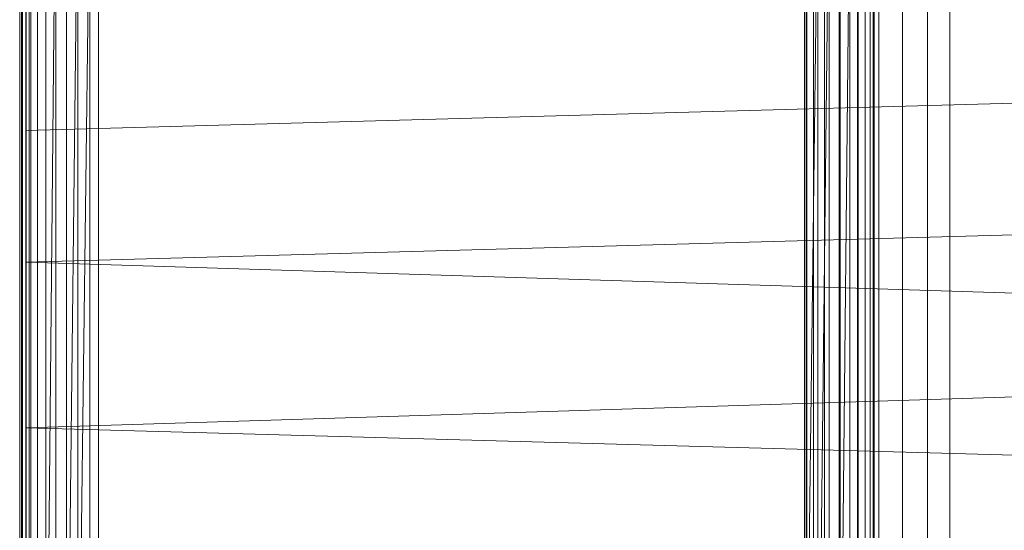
# Model space of a CAD drawing. Header units: metres. Extents: x 391.1 to 430.4, y 12.7 to 28.9.
# Tile 108 of 153: x 407.3769 to 407.5671, y 26.4169 to 26.5154. Entities that reach past the tile are written whole.
import ezdxf

# ---------------------------------------------------------------- set-up
doc = ezdxf.new("R2010")
doc.units = ezdxf.units.M
doc.layers.add('A-DETL-____-MBND', color=7, linetype='Continuous', lineweight=18)

# ---------------------------------------------------------------- blocks, each defined once
blk = doc.blocks.new('Family - Inodor PB-155487-01_FON_P0')
at = {"layer": 'A-DETL-____-MBND', "color": 253, "true_color": 0xaaaaaa}
for p, q in [((0.00056, 0.01465), (0.00056, 0.38826)), ((0.00056, 0.01465), (0.00056, 0.38826)), ((0.16489, 0.38826), (0.16489, 0.01465)), ((0.16489, 0.38826), (0.16489, 0.01465)), ((0, 0.36417), (0, 0.03582)), ((0, 0.03582), (0, 0.36417)), ((0.00056, 0.36417), (0.00056, 0.03582)), ((0.00056, 0.03582), (0.00056, 0.36417)), ((0.16188, 0.3615), (0.16187, 0.04318)), ((0.16598, 0.36171), (0.16598, 0.04297)), ((0.17052, 0.36194), (0.17052, 0.04274)), ((0.17536, 0.36218), (0.17536, 0.04249)), ((0.17966, 0.04228), (0.17966, 0.3624)), ((0.15161, 0.36098), (0.15161, 0.0437)), ((0.15205, 0.361), (0.15205, 0.04368)), ((0.15334, 0.36106), (0.15334, 0.04361)), ((0.15546, 0.36117), (0.15546, 0.04351)), ((0.15833, 0.36132), (0.15833, 0.04336)), ((0.01521, 0.35403), (0.01521, 0.05064)), ((0.01521, 0.35403), (0.01521, 0.05064)), ((0.00036, 0.10805), (0.00036, 0.29485)), ((0.00036, 0.10805), (0.00036, 0.29485)), ((0.00056, 0.10805), (0.00056, 0.29485)), ((0.00056, 0.29485), (0.00056, 0.10805)), ((0.00056, 0.10805), (0.00056, 0.29485)), ((0.00116, 0.10805), (0.00116, 0.29485)), ((0.00116, 0.29485), (0.00116, 0.10805)), ((0.00116, 0.10805), (0.00116, 0.29485)), ((0.00213, 0.10805), (0.00213, 0.29485)), ((0.00213, 0.29485), (0.00213, 0.10805)), ((0.00213, 0.10805), (0.00213, 0.29485)), ((0.00345, 0.10805), (0.00345, 0.29485)), ((0.00345, 0.29485), (0.00345, 0.10805)), ((0.00345, 0.10805), (0.00345, 0.29485)), ((0.00508, 0.10805), (0.00508, 0.29485)), ((0.00508, 0.29485), (0.00508, 0.10805)), ((0.00696, 0.29485), (0.00508, 0.10805)), ((0.00508, 0.10805), (0.00508, 0.29485)), ((0.00508, 0.10805), (0.00696, 0.29485)), ((0.00696, 0.10805), (0.00696, 0.29485)), ((0.00696, 0.10805), (0.00696, 0.29485)), ((0.00696, 0.10805), (0.00696, 0.29485)), ((0.00904, 0.10805), (0.00904, 0.29485)), ((0.00904, 0.29485), (0.00904, 0.10805)), ((0.01126, 0.29485), (0.00904, 0.10805)), ((0.00904, 0.10805), (0.00904, 0.29485)), ((0.00904, 0.10805), (0.01126, 0.29485)), ((0.01126, 0.10805), (0.01126, 0.29485)), ((0.01354, 0.29485), (0.01126, 0.10805)), ((0.01126, 0.10805), (0.01126, 0.29485)), ((0.01126, 0.10805), (0.01126, 0.29485)), ((0.01126, 0.10805), (0.01354, 0.29485)), ((0.01354, 0.10805), (0.01354, 0.29485)), ((0.01354, 0.29485), (0.01354, 0.10805)), ((0.01354, 0.10805), (0.01354, 0.29485)), ((0.15191, 0.10805), (0.15191, 0.29485)), ((0.15191, 0.29485), (0.15191, 0.10805)), ((0.15419, 0.29485), (0.15191, 0.10805)), ((0.15191, 0.10805), (0.15191, 0.29485)), ((0.15191, 0.10805), (0.15419, 0.29485)), ((0.15419, 0.10805), (0.15419, 0.29485)), ((0.15641, 0.29485), (0.15419, 0.10805)), ((0.15419, 0.10805), (0.15419, 0.29485)), ((0.15419, 0.10805), (0.15419, 0.29485)), ((0.15419, 0.10805), (0.15641, 0.29485)), ((0.15641, 0.10805), (0.15641, 0.29485)), ((0.15641, 0.10805), (0.15641, 0.29485)), ((0.15641, 0.10805), (0.15641, 0.29485)), ((0.15849, 0.10805), (0.15849, 0.29485)), ((0.15849, 0.29485), (0.15849, 0.10805)), ((0.16037, 0.29485), (0.15849, 0.10805)), ((0.15849, 0.10805), (0.15849, 0.29485)), ((0.15849, 0.10805), (0.16037, 0.29485)), ((0.16037, 0.10805), (0.16037, 0.29485)), ((0.16037, 0.10805), (0.16037, 0.29485)), ((0.16037, 0.10805), (0.16037, 0.29485)), ((0.162, 0.10805), (0.162, 0.29485)), ((0.162, 0.29485), (0.162, 0.10805)), ((0.162, 0.10805), (0.162, 0.29485)), ((0.16332, 0.10805), (0.16332, 0.29485)), ((0.16332, 0.29485), (0.16332, 0.10805)), ((0.16332, 0.10805), (0.16332, 0.29485)), ((0.16429, 0.10805), (0.16429, 0.29485)), ((0.16429, 0.29485), (0.16429, 0.10805)), ((0.16429, 0.10805), (0.16429, 0.29485)), ((0.16489, 0.10805), (0.16489, 0.29485)), ((0.16489, 0.29485), (0.16489, 0.10805)), ((0.16489, 0.10805), (0.16489, 0.29485)), ((0.16509, 0.29485), (0.16509, 0.10805)), ((0.16509, 0.29485), (0.16509, 0.10805)), ((0.00127, 0.11722), (0.00127, 0.28262)), ((0.00127, 0.13284), (0.00127, 0.26701)), ((0.00127, 0.267), (0.00127, 0.13339)), ((0.00186, 0.26697), (0.00186, 0.13288)), ((0.00186, 0.13288), (0.00186, 0.26697)), ((0.00186, 0.13288), (0.00186, 0.26697)), ((0.00186, 0.13288), (0.00186, 0.26697)), ((0.00127, 0.24131), (0.00127, 0.26508)), ((0.51095, 0.25539), (0.00127, 0.24131)), ((0.00127, 0.2159), (0.00127, 0.24131)), ((0.51095, 0.22997), (0.00127, 0.2159)), ((0.51095, 0.19991), (0.00127, 0.2159)), ((0.00127, 0.18393), (0.00127, 0.2159)), ((0.51095, 0.19991), (0.00127, 0.18393)), ((0.51095, 0.16986), (0.00127, 0.18393)), ((0.00127, 0.15852), (0.00127, 0.18393))]:
    blk.add_line(p, q, dxfattribs=at)
blk = doc.blocks.new('LONDR55-XX_ZZ-ARQ-CAA-M3D-Londres55_ifc-1-01_FON_P0')
at = {"layer": 'A-DETL-____-MBND', "color": 253, "lineweight": 18, "true_color": 0xaaaaaa}
blk.add_blockref('Family - Inodor PB-155487-01_FON_P0', (407.37693, 26.25274), dxfattribs=at)

msp = doc.modelspace()

# ---------------------------------------------------------------- block references
at = {"lineweight": 5}
msp.add_blockref('LONDR55-XX_ZZ-ARQ-CAA-M3D-Londres55_ifc-1-01_FON_P0', (0, 0), dxfattribs=at)

doc.saveas('drawing.dxf')
